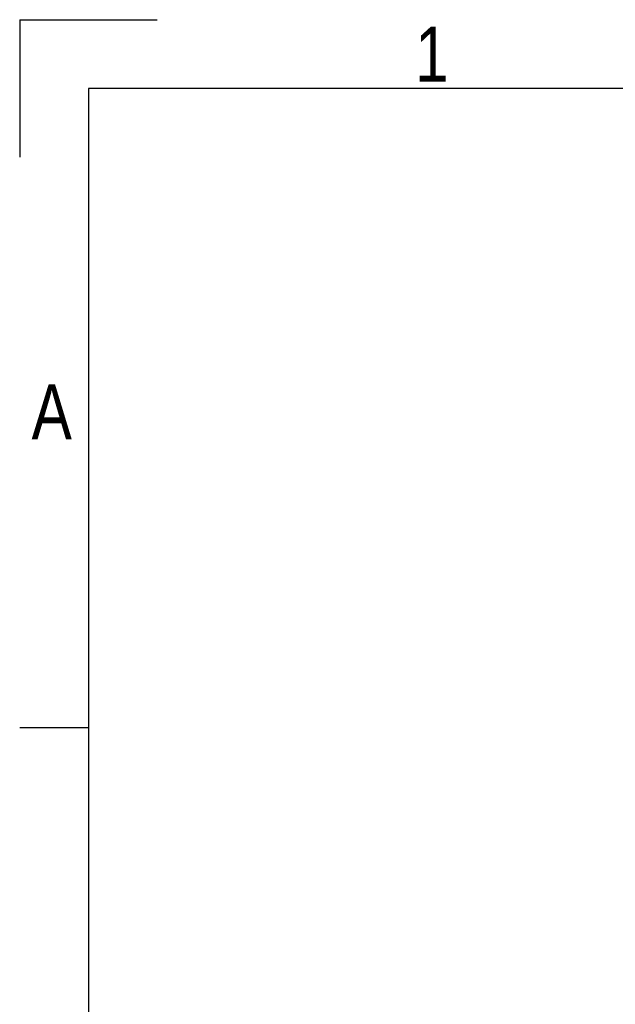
# Model space of a CAD drawing. Header units: millimetres. Extents: x 0 to 420, y 0 to 297.
# Tile 5 of 17: x 0 to 45, y 223 to 297. Entities that reach past the tile are written whole.
import ezdxf

# ---------------------------------------------------------------- set-up
doc = ezdxf.new("R2010")
doc.units = ezdxf.units.MM
doc.layers.add('CARTIGLIO', color=140, linetype='Continuous')
doc.styles.add('SLDTEXTSTYLE2', font='TXT', dxfattribs={"width": 0.821468})

msp = doc.modelspace()

# ---------------------------------------------------------------- linework, layer by layer
at = {"layer": 'CARTIGLIO', "linetype": 'Continuous'}
for p, q in [((0.0059, 296.9968), (0.0059, 286.6484)), ((0.0059, 296.9968), (10.3543, 296.9968)), ((414.8274, 291.8226), (5.1801, 291.8226)), ((5.1801, 291.8226), (5.1801, 5.171)), ((5.1801, 243.7024), (0.0059, 243.7024))]:
    msp.add_line(p, q, dxfattribs=at)

# ---------------------------------------------------------------- texts
at = {"layer": 'CARTIGLIO', "char_height": 4.1394, "attachment_point": 2, "style": 'SLDTEXTSTYLE2'}
for s, insert in [('1', (31.0075, 296.4629)), ('A', (2.4139, 269.5569))]:
    msp.add_mtext(s, dxfattribs=dict(at, insert=insert))

doc.saveas('drawing.dxf')
